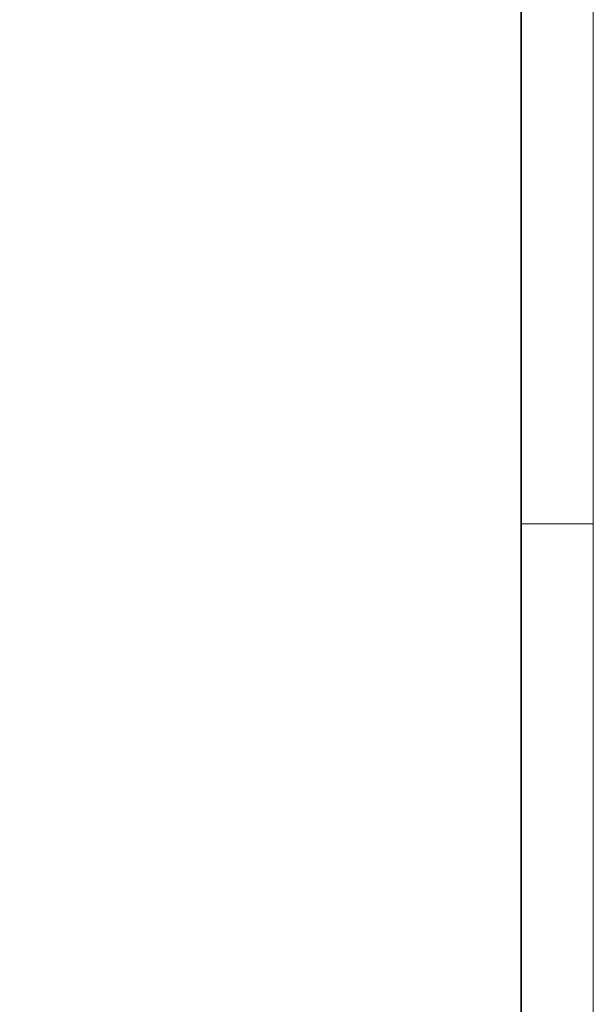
# Model space of a CAD drawing. Extents: x -620 to 3480, y 62 to 1102.
# Tile 147 of 256: x 261 to 300, y 623 to 691. Entities that reach past the tile are written whole.
import ezdxf
from ezdxf.lldxf.tags import DXFTag

# ---------------------------------------------------------------- set-up
doc = ezdxf.new("R2010")
doc.units = 0
doc.layers.add('iwb_Plankopf Rahmen', color=7, linetype='Continuous', lineweight=35)
tags = doc.linetypes.add('grob', pattern=[14, 3, -8, 3]).pattern_tags.tags
tags[8:9] = [DXFTag(74, 4), DXFTag(75, 0), DXFTag(340, '0'), DXFTag(46, 0.0), DXFTag(50, 0.0), DXFTag(44, 0.0), DXFTag(45, 0.0)]
tags[6:7] = [DXFTag(74, 4), DXFTag(75, 0), DXFTag(340, '0'), DXFTag(46, 0.0), DXFTag(50, 0.0), DXFTag(44, 0.0), DXFTag(45, 0.0)]
tags[4:5] = [DXFTag(74, 4), DXFTag(75, 0), DXFTag(340, '0'), DXFTag(46, 0.0), DXFTag(50, 0.0), DXFTag(44, 0.0), DXFTag(45, 0.0)]

msp = doc.modelspace()

# ---------------------------------------------------------------- linework, layer by layer
at = {"layer": 'iwb_Plankopf Rahmen', "color": 8, "linetype": 'grob', "lineweight": 5, "ltscale": 0.13, "true_color": 0x808080}
msp.add_line((300.353, 656.433), (295.353, 656.433), dxfattribs=at)
at = {"layer": 'iwb_Plankopf Rahmen', "color": 8, "lineweight": 13, "ltscale": 0.13, "true_color": 0x808080}
msp.add_lwpolyline([(300.353, 62.433), (-619.647, 62.433), (-619.647, 1102.433), (300.353, 1102.433), (300.353, 62.433)], close=True, dxfattribs=at)
at = {"layer": 'iwb_Plankopf Rahmen', "ltscale": 0.35}
msp.add_lwpolyline([(-599.647, 67.433), (-599.647, 1097.433), (295.353, 1097.433), (295.353, 67.433), (-599.647, 67.433)], close=True, dxfattribs=at)

doc.saveas('drawing.dxf')
